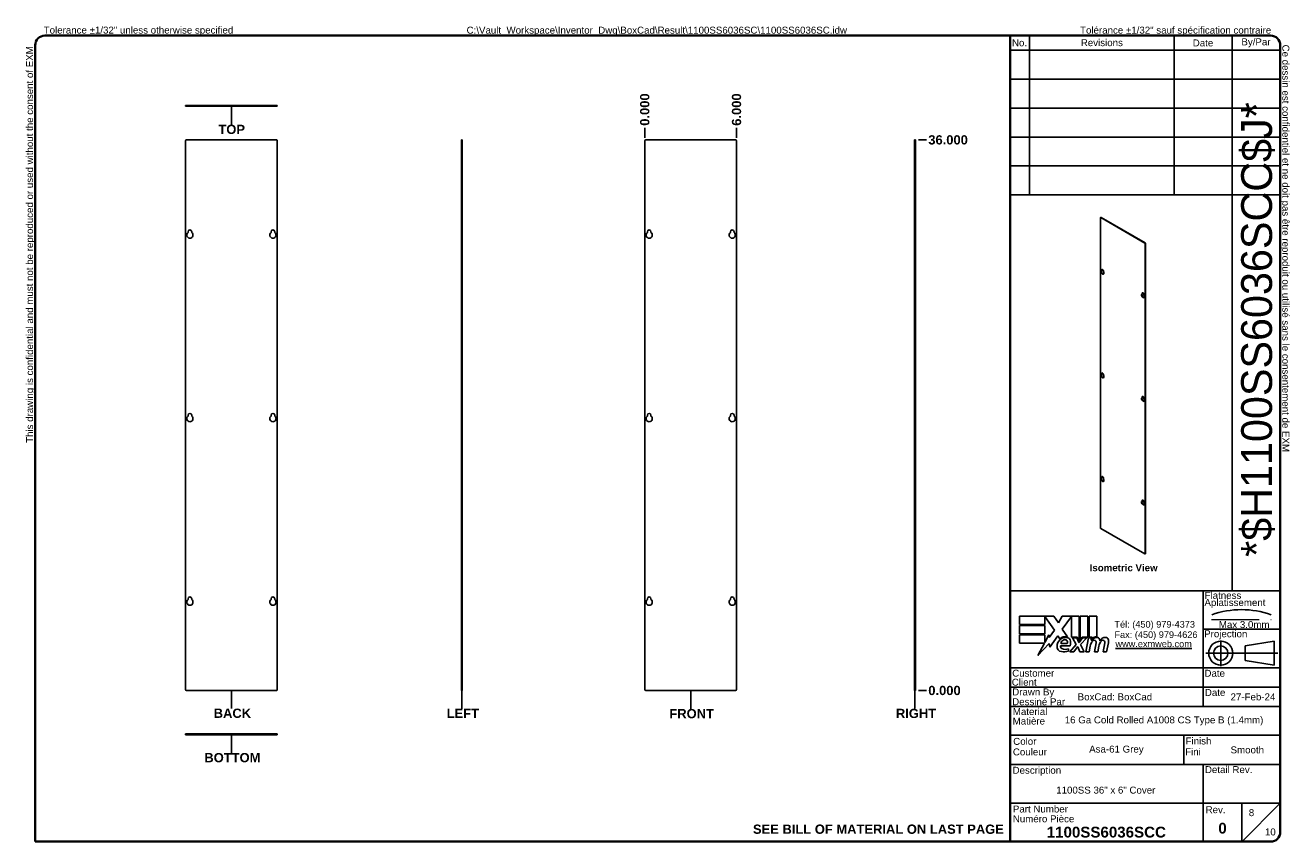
# Model space of a CAD drawing. Header units: inches. Extents: x 2 to 122, y 2 to 79.
import ezdxf
from ezdxf.enums import TextEntityAlignment as Align

# ---------------------------------------------------------------- set-up
doc = ezdxf.new("R2010")
doc.units = ezdxf.units.IN
doc.header["$LTSCALE"] = 7.301705
doc.header["$MEASUREMENT"] = 0
doc.linetypes.add('CHAIN', pattern=[0.7087, 0.4724, -0.0591, 0.1181, -0.0591])
doc.linetypes.add('DASHED', pattern=[0.2067, 0.1654, -0.0413])
doc.layers.get('0').update_dxf_attribs({"lineweight": 25})
for name, color, linetype, lineweight in [('Centerline(ANSI)', 7, 'Continuous', 25), ('Dimensions(ANSI)', 7, 'Continuous', 25), ('Sketch Geometry(ANSI)', 7, 'Continuous', 25), ('Symbols(ANSI)', 7, 'Continuous', 25), ('Visible Edges(ANSI)', 7, 'Continuous', 25), ('Visible Tangent Edges(ANSI)', 7, 'Continuous', 25)]:
    doc.layers.add(name, color=color, linetype=linetype, lineweight=lineweight)
doc.styles.add('Current-ANSI', font='arial.ttf')
doc.styles.add('Dimension-ANSI', font='arialbd.ttf')
doc.styles.add('Text Style44', font='arialbd.ttf')
doc.styles.add('Text Style83', font='FRE3OF9X.TTF')
doc.dimstyles.new('INCH-ANSI', dxfattribs={"dimscale": 7.301705, "dimtxt": 0.12, "dimasz": 0.098425, "dimexe": 0.04, "dimexo": 0.04, "dimgap": 0.031496, "dimtad": 0, "dimtih": 1, "dimtoh": 1, "dimdec": 3, "dimrnd": 1e-08, "dimzin": 0, "dimdsep": 46, "dimtxsty": 'Dimension-ANSI', "dimcen": 0.09, "dimdle": 0.312, "dimclrd": 179, "dimclre": 179, "dimclrt": 7, "dimadec": 1, "dimazin": 0, "dimtfac": 1, "dimtdec": 3, "dimtofl": 0, "dimtmove": 0, "dimatfit": 3, "dimfxl": 1, "dimtolj": 1, "dimtzin": 4, "dimlwd": 25, "dimlwe": 25, "dimarcsym": 0})
doc.dimstyles.new('INCH-ANSI-02', dxfattribs={"dimscale": 7.301705, "dimtxt": 0.12, "dimasz": 0.098425, "dimexe": 0.04, "dimexo": 0.04, "dimgap": 0.031496, "dimtad": 0, "dimtih": 1, "dimtoh": 1, "dimdec": 3, "dimrnd": 1e-08, "dimzin": 0, "dimdsep": 46, "dimtxsty": 'Dimension-ANSI', "dimcen": 0.09, "dimdle": 0.312, "dimclrd": 179, "dimclre": 179, "dimclrt": 7, "dimadec": 1, "dimazin": 0, "dimtfac": 1, "dimtdec": 3, "dimtofl": 0, "dimtmove": 0, "dimatfit": 3, "dimfxl": 1, "dimtolj": 1, "dimtzin": 4, "dimlwd": 25, "dimlwe": 25, "dimarcsym": 0})

# ---------------------------------------------------------------- blocks, each defined once
blk = doc.blocks.new('Title Blocks EXM - ANSI B')
for p, q in [((13.372, 3.063), (13.372, 3.17)), ((13.372, 3.17), (13.818, 3.17)), ((13.824, 2.989), (13.701, 3.168)), ((13.701, 3.168), (13.701, 3.063)), ((13.818, 3.17), (13.877, 3.083)), ((13.877, 3.083), (13.923, 3.17)), ((13.923, 3.17), (14.146, 3.17)), ((14.046, 3.166), (13.924, 3.002)), ((14.046, 2.9), (14.046, 3.166)), ((14.146, 3.17), (14.146, 2.842)), ((14.16, 3.17), (14.259, 3.17)), ((14.16, 2.866), (14.16, 3.17)), ((14.259, 3.17), (14.259, 2.9)), ((14.273, 3.17), (14.372, 3.17)), ((14.273, 2.9), (14.273, 3.17)), ((14.372, 3.17), (14.372, 2.905)), ((13.701, 3.063), (13.372, 3.063)), ((13.372, 3.049), (13.701, 3.049)), ((13.372, 2.942), (13.372, 3.049)), ((13.701, 3.049), (13.701, 2.942)), ((13.758, 2.895), (13.824, 2.989)), ((13.924, 3.002), (13.993, 2.903)), ((13.701, 2.942), (13.372, 2.942)), ((13.372, 2.82), (13.372, 2.927)), ((13.372, 2.927), (13.701, 2.927)), ((13.695, 2.82), (13.372, 2.82)), ((13.612, 2.661), (13.695, 2.82)), ((13.758, 2.815), (13.612, 2.661)), ((13.701, 2.831), (13.752, 2.929)), ((13.701, 2.927), (13.701, 2.831)), ((13.752, 2.929), (13.758, 2.895)), ((13.765, 2.768), (13.758, 2.815)), ((13.87, 2.914), (13.765, 2.768)), ((13.893, 2.876), (13.87, 2.914)), ((13.905, 2.788), (14.027, 2.788)), ((13.91, 2.818), (13.99, 2.818)), ((14.023, 2.709), (14.105, 2.802)), ((14.121, 2.9), (14.046, 2.9)), ((14.059, 2.891), (14.113, 2.891)), ((14.105, 2.802), (14.059, 2.891)), ((14.113, 2.891), (14.139, 2.83)), ((14.146, 2.842), (14.121, 2.9)), ((14.139, 2.83), (14.146, 2.83)), ((14.146, 2.83), (14.19, 2.891)), ((14.185, 2.9), (14.16, 2.866)), ((14.245, 2.891), (14.164, 2.803)), ((14.164, 2.803), (14.209, 2.709)), ((14.259, 2.9), (14.185, 2.9)), ((14.19, 2.891), (14.245, 2.891)), ((14.232, 2.709), (14.264, 2.891)), ((14.264, 2.891), (14.302, 2.891)), ((14.314, 2.9), (14.273, 2.9)), ((14.302, 2.891), (14.299, 2.859)), ((14.299, 2.859), (14.309, 2.859)), ((14.312, 2.88), (14.314, 2.9)), ((14.345, 2.709), (14.365, 2.824)), ((14.457, 2.709), (14.477, 2.824)), ((14.523, 2.823), (14.501, 2.709)), ((14.005, 2.718), (14.005, 2.748)), ((14.077, 2.709), (14.023, 2.709)), ((14.122, 2.774), (14.077, 2.709)), ((14.13, 2.774), (14.122, 2.774)), ((14.155, 2.709), (14.13, 2.774)), ((14.209, 2.709), (14.155, 2.709)), ((14.276, 2.709), (14.232, 2.709)), ((14.289, 2.784), (14.276, 2.709)), ((14.389, 2.709), (14.345, 2.709)), ((14.402, 2.784), (14.389, 2.709)), ((14.501, 2.709), (14.457, 2.709))]:
    blk.add_line(p, q)
for centre, radius, start, end in [((13.991, 2.772), 0.133, 134.1684, 176.5646), ((13.968, 2.796), 0.11, 77.079, 133.1785), ((13.968, 2.796), 0.0996, 80.4085, 134.1684), ((13.936, 2.779), 0.032, 163.5261, 244.6784), ((13.965, 2.811), 0.056, 109.3797, 172.9975), ((13.959, 2.83), 0.0365, 51.1652, 109.3797), ((13.962, 2.833), 0.0318, 331.4547, 51.1652), ((13.981, 2.843), 0.0507, 23.8445, 85.0802), ((13.941, 2.826), 0.094, 336.1555, 23.8445), ((14.442, 2.757), 0.155, 147.5992, 170), ((14.376, 2.816), 0.08, 89.4776, 147.4114), ((14.346, 2.818), 0.042, 96.03, 147.5992), ((14.37, 2.825), 0.08, 88.7952, 136.5849), ((14.344, 2.839), 0.02, 23.5571, 96.03), ((14.325, 2.831), 0.041, 350, 23.5571), ((14.377, 2.862), 0.0338, 16.9928, 89.4776), ((14.555, 2.759), 0.155, 148.5584, 170.8257), ((14.317, 2.844), 0.096, 3.6169, 16.9928), ((14.486, 2.814), 0.0819, 89.6788, 153.9508), ((14.458, 2.818), 0.042, 96.1027, 147.6083), ((14.456, 2.839), 0.02, 23.5487, 96.1027), ((14.437, 2.831), 0.041, 349.9922, 23.5487), ((14.487, 2.861), 0.035, 18.4748, 89.6788), ((14.429, 2.842), 0.096, 349, 18.4748), ((13.925, 2.776), 0.0658, 176.5646, 261.5605), ((13.945, 2.911), 0.202, 261.5605, 287.3343), ((13.966, 2.842), 0.102, 244.6784, 292.5609)]:
    blk.add_arc(centre, radius, start, end)
at = {"layer": 'Centerline(ANSI)', "linetype": 'DASHED', "lineweight": 18, "ltscale": 0.507983}
blk.add_line((15.861, 3.128), (16.632, 3.128), dxfattribs=at)
at = {"layer": 'Centerline(ANSI)', "linetype": 'CHAIN', "ltscale": 0.185148}
blk.add_line((15.979, 2.855), (15.979, 2.521), dxfattribs=at)
at = {"layer": 'Centerline(ANSI)', "linetype": 'CHAIN', "ltscale": 0.437897}
blk.add_line((15.786, 2.691), (16.717, 2.691), dxfattribs=at)
at = {"layer": 'Sketch Geometry(ANSI)'}
for p, q in [((13.25, 10.687), (16.625, 10.687)), ((13.5, 10.687), (13.5, 8.625)), ((15.375, 10.687), (15.375, 8.625)), ((16.125, 10.687), (16.125, 3.5)), ((13.25, 10.5), (16.75, 10.5)), ((16.75, 10.562), (16.75, 0.375)), ((13.25, 10.125), (16.75, 10.125)), ((13.25, 9.75), (16.75, 9.75)), ((16.75, 9.375), (13.25, 9.375)), ((13.25, 9), (16.75, 9)), ((16.75, 9), (16.75, 8.625)), ((13.25, 8.625), (16.75, 8.625)), ((16.75, 3.5), (13.25, 3.5)), ((15.75, 2), (15.75, 3.5)), ((15.75, 3), (16.75, 3)), ((16.669, 2.847), (16.294, 2.785)), ((16.669, 2.535), (16.669, 2.847)), ((16.294, 2.785), (16.294, 2.598)), ((16.75, 2.5), (13.25, 2.5)), ((16.294, 2.598), (16.669, 2.535)), ((16.75, 2.25), (13.25, 2.25)), ((16.75, 2), (13.25, 2)), ((13.25, 1.629), (16.75, 1.629)), ((15.499, 1.629), (15.499, 1.25)), ((13.25, 1.25), (16.75, 1.25)), ((15.75, 1.25), (15.75, 0.75)), ((15.75, 0.75), (13.25, 0.75)), ((16.25, 0.75), (15.75, 0.75)), ((15.75, 0.75), (15.75, 0.25)), ((16.25, 0.25), (16.25, 0.75)), ((16.25, 0.75), (16.75, 0.75)), ((16.25, 0.25), (16.75, 0.75)), ((16.625, 0.25), (13.25, 0.25))]:
    blk.add_line(p, q, dxfattribs=at)
at = {"layer": 'Sketch Geometry(ANSI)', "linetype": 'Continuous', "lineweight": 35}
for p, q in [((13.25, 8.625), (13.25, 10.687)), ((13.25, 8.625), (13.25, 3.5)), ((13.25, 0.25), (13.25, 3.5))]:
    blk.add_line(p, q, dxfattribs=at)
at = {"layer": 'Sketch Geometry(ANSI)'}
for radius in [0.156, 0.0935]:
    blk.add_circle((15.979, 2.691), radius, dxfattribs=at)
for centre, radius, start, end in [((16.625, 10.562), 0.125, 0, 90), ((16.247, 2.112), 1.143, 70.2973, 109.7027), ((16.625, 0.375), 0.125, 270, 0)]:
    blk.add_arc(centre, radius, start, end, dxfattribs=at)
at = {"layer": 'Symbols(ANSI)', "color": 7, "char_height": 0.09, "style": 'Current-ANSI'}
for s, insert, width, attachment_point in [('Revisions', (14.439, 10.596), 1.87331, 5), ('By/Par', (16.435, 10.594), 0.62202, 5), ('No.', (13.373, 10.595), 0.25039, 5), ('Date', (15.749, 10.593), 0.75135, 5), ('BoxCad: BoxCad', (14.126, 2.125), 1.62362, 4), ('Date', (15.773, 2.136), 0.26554, 7), ('Rev.', (15.783, 0.618), 0.25854, 7)]:
    blk.add_mtext(s, dxfattribs=dict(at, insert=insert, width=width, attachment_point=attachment_point))
for s, insert, attachment_point in [('\\fArial|b1|i0;{\\H0.0900;Isometric View}', (14.281, 3.842), 1), ('Flatness', (15.77, 3.393), 7), ('Aplatissement', (15.768, 3.275), 7), ('Max 3.0mm', (15.954, 3.015), 7), ('Projection', (15.764, 2.87), 7), ('Customer', (13.278, 2.386), 7), ('Date', (15.768, 2.385), 7), ('Client', (13.273, 2.269), 7), ('Drawn By', (13.278, 2.117), 7), ('Dessiné Par', (13.278, 2.016), 7), ('Material', (13.286, 1.889), 7), ('Matière', (13.284, 1.766), 7), ('Couleur', (13.287, 1.366), 7), ('Color', (13.291, 1.503), 7), ('Fini', (15.518, 1.37), 7), ('Finish', (15.523, 1.508), 7), ('Description', (13.283, 1.103), 7), ('Detail Rev.', (15.774, 1.137), 7), ('Part Number', (13.287, 0.627), 7), ('Numéro Pièce', (13.286, 0.5), 7)]:
    blk.add_mtext(s, dxfattribs=dict(at, insert=insert, attachment_point=attachment_point))
at = {"layer": 'Symbols(ANSI)', "color": 7, "insert": (14.602, 3.107), "char_height": 0.085, "attachment_point": 1, "line_spacing_factor": 0.944221, "style": 'Current-ANSI'}
blk.add_mtext('\\fArial|b0|i0;{\\H0.0850;Tél: (450) 979-4373\\PFax: (450) 979-4626}', dxfattribs=at)
at = {"layer": 'Symbols(ANSI)', "color": 5, "true_color": 0x0000ff, "insert": (14.615, 2.854), "char_height": 0.085, "attachment_point": 1, "style": 'Dimension-ANSI'}
blk.add_mtext('\\fArial|b0|i0;{\\H0.0850;\\Lwww.exmweb.com}', dxfattribs=at)
at = {"layer": 'Symbols(ANSI)', "color": 7, "style": 'Current-ANSI'}
for tag, p in [('REV1', (13.375, 10.313)), ('REV1DATE', (15.75, 10.31)), ('REV1BY', (16.437, 10.313)), ('REV2', (13.373, 9.938)), ('REV2DATE', (15.747, 9.941)), ('REV2BY', (16.437, 9.938)), ('REV3', (13.374, 9.563)), ('REV3DATE', (15.752, 9.563)), ('REV3BY', (16.437, 9.564)), ('REV4', (13.377, 9.188)), ('REV4DATE', (15.752, 9.188)), ('REV4BY', (16.441, 9.188)), ('REV5', (13.373, 8.813)), ('REV5DATE', (15.752, 8.813)), ('REV5BY', (16.438, 8.811)), ('MFG_APPROVED_DATE', (16.393, 2.374)), ('DETAIL_REV', (16.249, 0.926))]:
    blk.add_attdef(tag, text='', height=0.09, dxfattribs=at).set_placement(p, align=Align.MIDDLE_CENTER)
for tag, p in [('REV1DESC', (13.526, 10.31)), ('REV2DESC', (13.525, 9.937)), ('REV3DESC', (13.528, 9.564)), ('REV4DESC', (13.533, 9.19)), ('REV5DESC', (13.532, 8.811)), ('COMPANY', (14.12, 2.375))]:
    blk.add_attdef(tag, text='', height=0.09, dxfattribs=at).set_placement(p, align=Align.MIDDLE_LEFT)
at = {"layer": 'Symbols(ANSI)', "color": 7, "style": 'Text Style83'}
blk.add_attdef('BARCODE_001', (16.643, 3.938), '', height=0.4, rotation=90, dxfattribs=at)
at = {"layer": 'Symbols(ANSI)', "color": 7}
for tag, p, height, style in [('IDW_DATE_001', (16.106, 2.08), 0.09, 'Current-ANSI'), ('MATERIEL_001', (13.959, 1.782), 0.09, 'Current-ANSI'), ('COLOR_001', (14.275, 1.404), 0.09, 'Current-ANSI'), ('FINISH_001', (16.106, 1.394), 0.09, 'Current-ANSI'), ('IDW_DESC_001', (13.848, 0.873), 0.09, 'Current-ANSI'), ('Sheet_Number_001', (16.342, 0.581), 0.09, 'Current-ANSI'), ('IDW_REV_001', (15.947, 0.355), 0.14, 'Text Style44'), ('IDW_NAME_001', (13.725, 0.304), 0.14, 'Text Style44'), ('Number_of_sheets_001', (16.551, 0.331), 0.09, 'Current-ANSI')]:
    blk.add_attdef(tag, p, '', height=height, dxfattribs=dict(at, style=style))
blk = doc.blocks.new('Datum Identifier16')
at = {"layer": 'Symbols(ANSI)', "color": 7, "linetype": 'Continuous', "lineweight": 25}
for p, q in [((2.939, 9.68), (2.939, 9.778)), ((2.939, 9.68), (2.939, 9.725)), ((2.939, 9.725), (2.939, 9.541))]:
    blk.add_line(p, q, dxfattribs=at)
at = {"layer": 'Symbols(ANSI)', "color": 7, "insert": (2.771, 9.417), "char_height": 0.12, "attachment_point": 7, "style": 'Dimension-ANSI'}
blk.add_mtext('TOP', dxfattribs=at)
blk = doc.blocks.new('Datum Identifier17')
at = {"layer": 'Symbols(ANSI)', "color": 7, "linetype": 'Continuous', "lineweight": 25}
for p, q in [((2.939, 2.113), (2.939, 2.212)), ((2.939, 2.113), (2.939, 2.164)), ((2.939, 2.164), (2.939, 1.98))]:
    blk.add_line(p, q, dxfattribs=at)
at = {"layer": 'Symbols(ANSI)', "color": 7, "insert": (2.71, 1.856), "char_height": 0.12, "attachment_point": 7, "style": 'Dimension-ANSI'}
blk.add_mtext('BACK', dxfattribs=at)
blk = doc.blocks.new('Datum Identifier18')
at = {"layer": 'Symbols(ANSI)', "color": 7, "linetype": 'Continuous', "lineweight": 25}
for p, q in [((2.939, 1.54), (2.939, 1.639)), ((2.939, 1.54), (2.939, 1.589)), ((2.939, 1.589), (2.939, 1.405))]:
    blk.add_line(p, q, dxfattribs=at)
at = {"layer": 'Symbols(ANSI)', "color": 7, "insert": (2.589, 1.281), "char_height": 0.12, "attachment_point": 7, "style": 'Dimension-ANSI'}
blk.add_mtext('BOTTOM', dxfattribs=at)
blk = doc.blocks.new('Datum Identifier19')
at = {"layer": 'Symbols(ANSI)', "color": 7, "linetype": 'Continuous', "lineweight": 25}
for p, q in [((5.923, 2.113), (5.923, 2.212)), ((5.923, 2.113), (5.923, 2.161)), ((5.923, 2.161), (5.923, 1.977))]:
    blk.add_line(p, q, dxfattribs=at)
at = {"layer": 'Symbols(ANSI)', "color": 7, "insert": (5.727, 1.857), "char_height": 0.12, "attachment_point": 7, "style": 'Dimension-ANSI'}
blk.add_mtext('LEFT', dxfattribs=at)
blk = doc.blocks.new('Datum Identifier20')
at = {"layer": 'Symbols(ANSI)', "color": 7, "linetype": 'Continuous', "lineweight": 25}
for p, q in [((8.887, 2.113), (8.887, 2.212)), ((8.887, 2.113), (8.887, 2.159)), ((8.887, 2.159), (8.887, 1.975))]:
    blk.add_line(p, q, dxfattribs=at)
at = {"layer": 'Symbols(ANSI)', "color": 7, "insert": (8.611, 1.851), "char_height": 0.12, "attachment_point": 7, "style": 'Dimension-ANSI'}
blk.add_mtext('FRONT', dxfattribs=at)
blk = doc.blocks.new('Datum Identifier21')
at = {"layer": 'Symbols(ANSI)', "color": 7, "linetype": 'Continuous', "lineweight": 25}
for p, q in [((11.792, 2.113), (11.792, 2.212)), ((11.792, 2.113), (11.792, 2.163)), ((11.792, 2.163), (11.792, 1.978))]:
    blk.add_line(p, q, dxfattribs=at)
at = {"layer": 'Symbols(ANSI)', "color": 7, "insert": (11.545, 1.854), "char_height": 0.12, "attachment_point": 7, "style": 'Dimension-ANSI'}
blk.add_mtext('RIGHT', dxfattribs=at)
blk = doc.blocks.new('*D15')
at = {"layer": 'Defpoints', "color": 0, "linetype": 'Continuous', "transparency": 16777216}
for p in [(60.55, 69.37), (60.55, 68.12), (60.55, 68.12)]:
    blk.add_point(p, dxfattribs=at)
at = {"layer": 'Dimensions(ANSI)', "color": 179, "linetype": 'Continuous', "lineweight": 25, "true_color": 0x262658, "transparency": 16777216}
blk.add_line((60.55, 68.41), (60.55, 69.37), dxfattribs=at)
at = {"layer": 'Dimensions(ANSI)', "color": 7, "linetype": 'Continuous', "lineweight": 25, "transparency": 16777216, "insert": (60.55, 71.08), "char_height": 0.876, "attachment_point": 5, "rotation": 90, "style": 'Dimension-ANSI'}
blk.add_mtext('\\A1;0.000', dxfattribs=at)
blk = doc.blocks.new('*D16')
at = {"layer": 'Defpoints', "color": 0, "linetype": 'Continuous', "transparency": 16777216}
for p in [(69.23, 69.37), (60.55, 68.12), (69.23, 68.12)]:
    blk.add_point(p, dxfattribs=at)
at = {"layer": 'Dimensions(ANSI)', "color": 179, "linetype": 'Continuous', "lineweight": 25, "true_color": 0x262658, "transparency": 16777216}
blk.add_line((69.23, 68.41), (69.23, 69.37), dxfattribs=at)
at = {"layer": 'Dimensions(ANSI)', "color": 7, "linetype": 'Continuous', "lineweight": 25, "transparency": 16777216, "insert": (69.23, 71.08), "char_height": 0.876, "attachment_point": 5, "rotation": 90, "style": 'Dimension-ANSI'}
blk.add_mtext('\\A1;6.000', dxfattribs=at)
blk = doc.blocks.new('*D17')
at = {"layer": 'Defpoints', "color": 0, "linetype": 'Continuous', "transparency": 16777216}
for p in [(86.14, 16.15), (86.14, 16.15), (87.18, 16.15)]:
    blk.add_point(p, dxfattribs=at)
at = {"layer": 'Dimensions(ANSI)', "color": 179, "linetype": 'Continuous', "lineweight": 25, "true_color": 0x262658, "transparency": 16777216}
blk.add_line((86.44, 16.15), (87.18, 16.15), dxfattribs=at)
at = {"layer": 'Dimensions(ANSI)', "color": 7, "linetype": 'Continuous', "lineweight": 25, "transparency": 16777216, "insert": (88.89, 16.15), "char_height": 0.876, "attachment_point": 5, "style": 'Dimension-ANSI'}
blk.add_mtext('\\A1;0.000', dxfattribs=at)
blk = doc.blocks.new('*D18')
at = {"layer": 'Defpoints', "color": 0, "linetype": 'Continuous', "transparency": 16777216}
for p in [(86.14, 68.21), (87.18, 68.21), (86.14, 16.15)]:
    blk.add_point(p, dxfattribs=at)
at = {"layer": 'Dimensions(ANSI)', "color": 179, "linetype": 'Continuous', "lineweight": 25, "true_color": 0x262658, "transparency": 16777216}
blk.add_line((86.44, 68.21), (87.18, 68.21), dxfattribs=at)
at = {"layer": 'Dimensions(ANSI)', "color": 7, "linetype": 'Continuous', "lineweight": 25, "transparency": 16777216, "insert": (89.23, 68.21), "char_height": 0.876, "attachment_point": 5, "style": 'Dimension-ANSI'}
blk.add_mtext('\\A1;36.000', dxfattribs=at)
blk = doc.blocks.new('Borders 8_EXM - B (Inch)')
at = {"layer": 'Sketch Geometry(ANSI)', "linetype": 'Continuous', "lineweight": 35}
for p, q in [((16.398, 10.692), (0.523, 10.692)), ((0.398, 10.567), (0.398, 0.255)), ((16.523, 0.38), (16.523, 10.567)), ((0.398, 0.255), (16.398, 0.255))]:
    blk.add_line(p, q, dxfattribs=at)
for centre, start, end in [((0.523, 10.567), 90, 180), ((16.398, 10.567), 0, 90), ((16.398, 0.38), 270, 0)]:
    blk.add_arc(centre, 0.125, start, end, dxfattribs=at)
at = {"layer": 'Symbols(ANSI)', "color": 7, "char_height": 0.09, "attachment_point": 7, "style": 'Current-ANSI'}
for s, insert in [('Tolerance ±1/32" unless otherwise specified', (0.509, 10.692)), ('Tolérance ±1/32" sauf spécification contraire', (13.93, 10.691))]:
    blk.add_mtext(s, dxfattribs=dict(at, insert=insert))
for s, insert, rotation in [('This drawing is confidential and must not be reproduced or used without the consent of EXM', (0.398, 5.419), 90), ('Ce dessin est confidentiel et ne doit pas être reproduit ou utilisé sans le consentement de EXM', (16.522, 10.576), 270)]:
    blk.add_mtext(s, dxfattribs=dict(at, insert=insert, rotation=rotation))
at = {"layer": 'Symbols(ANSI)', "color": 7, "style": 'Current-ANSI'}
blk.add_attdef('FILENAME_AND_PATH_001', (5.985, 10.718), '', height=0.09, dxfattribs=at)

msp = doc.modelspace()

# ---------------------------------------------------------------- linework, layer by layer
at = {"layer": 'Visible Edges(ANSI)'}
for p, q in [((17.124, 71.4736), (17.2136, 71.4736)), ((17.124, 71.4736), (17.124, 71.397)), ((17.2136, 71.397), (17.124, 71.397)), ((25.7112, 71.4736), (17.2136, 71.4736)), ((17.2136, 71.397), (25.7112, 71.397)), ((25.7112, 71.4736), (25.8009, 71.4736)), ((25.8009, 71.397), (25.7112, 71.397)), ((25.8009, 71.397), (25.8009, 71.4736)), ((17.2136, 68.2112), (25.7112, 68.2112)), ((43.2869, 68.2112), (43.2103, 68.2112)), ((43.2103, 68.1215), (43.2103, 68.2112)), ((43.2869, 68.2112), (43.2869, 68.1215)), ((60.644, 68.2112), (69.1416, 68.2112)), ((86.0667, 68.1215), (86.0667, 68.2112)), ((86.1433, 68.2112), (86.0667, 68.2112)), ((86.1433, 68.2112), (86.1433, 68.1215)), ((17.124, 16.2395), (17.124, 68.1215)), ((25.8009, 68.1215), (25.8009, 16.2395)), ((43.2103, 68.1215), (43.2103, 16.2395)), ((43.2869, 16.2395), (43.2869, 68.1215)), ((60.5543, 16.2395), (60.5543, 68.1215)), ((69.2312, 68.1215), (69.2312, 16.2395)), ((86.0667, 68.1215), (86.0667, 16.2395)), ((86.1433, 16.2395), (86.1433, 68.1215)), ((103.6299, 31.5449), (103.6299, 60.8375)), ((103.6802, 60.8876), (103.6428, 60.8659)), ((103.6738, 60.8629), (107.8287, 58.464)), ((107.8662, 58.4856), (103.7112, 60.8845)), ((17.3669, 59.4532), (17.3669, 59.5343)), ((17.7053, 59.5343), (17.7053, 59.4532)), ((25.2195, 59.4532), (25.2195, 59.5343)), ((25.5579, 59.5343), (25.5579, 59.4532)), ((60.7973, 59.4532), (60.7973, 59.5343)), ((61.1357, 59.5343), (61.1357, 59.4532)), ((68.6499, 59.4532), (68.6499, 59.5343)), ((68.9883, 59.5343), (68.9883, 59.4532)), ((107.8726, 58.3881), (107.8726, 29.0954)), ((107.91, 29.1171), (107.91, 58.4097)), ((103.7487, 55.8748), (103.7487, 55.9206)), ((103.7487, 55.8748), (103.7862, 55.8964)), ((103.7862, 55.9422), (103.7862, 55.8964)), ((103.9142, 55.8251), (103.9142, 55.7793)), ((107.5883, 53.658), (107.5883, 53.7038)), ((107.5883, 53.658), (107.6258, 53.6796)), ((107.6258, 53.7255), (107.6258, 53.6796)), ((107.7538, 53.6083), (107.7538, 53.5625)), ((103.7487, 46.0768), (103.7487, 46.1226)), ((103.7487, 46.0768), (103.7862, 46.0985)), ((103.7862, 46.1443), (103.7862, 46.0985)), ((103.9142, 46.0271), (103.9142, 45.9813)), ((107.5883, 43.86), (107.5883, 43.9059)), ((107.5883, 43.86), (107.6258, 43.8817)), ((107.6258, 43.9275), (107.6258, 43.8817)), ((107.7538, 43.8103), (107.7538, 43.7645)), ((17.3669, 42.0994), (17.3669, 42.1805)), ((17.7053, 42.1805), (17.7053, 42.0994)), ((25.2195, 42.0994), (25.2195, 42.1805)), ((25.5579, 42.1805), (25.5579, 42.0994)), ((60.7973, 42.0994), (60.7973, 42.1805)), ((61.1357, 42.1805), (61.1357, 42.0994)), ((68.6499, 42.0994), (68.6499, 42.1805)), ((68.9883, 42.1805), (68.9883, 42.0994)), ((103.7487, 36.2789), (103.7487, 36.3247)), ((103.7487, 36.2789), (103.7862, 36.3005)), ((103.7862, 36.3463), (103.7862, 36.3005)), ((103.9142, 36.2292), (103.9142, 36.1833)), ((107.5883, 34.0621), (107.5883, 34.1079)), ((107.5883, 34.0621), (107.6258, 34.0837)), ((107.6258, 34.1295), (107.6258, 34.0837)), ((107.7538, 34.0124), (107.7538, 33.9666)), ((107.8287, 29.0701), (103.6738, 31.469)), ((107.8972, 29.0887), (107.8597, 29.067)), ((17.3669, 24.7456), (17.3669, 24.8267)), ((17.7053, 24.8267), (17.7053, 24.7456)), ((25.2195, 24.7456), (25.2195, 24.8267)), ((25.5579, 24.8267), (25.5579, 24.7456)), ((60.7973, 24.7456), (60.7973, 24.8267)), ((61.1357, 24.8267), (61.1357, 24.7456)), ((68.6499, 24.7456), (68.6499, 24.8267)), ((68.9883, 24.8267), (68.9883, 24.7456)), ((25.7112, 16.1498), (17.2136, 16.1498)), ((43.2103, 16.1498), (43.2103, 16.2395)), ((43.2103, 16.1498), (43.2869, 16.1498)), ((43.2869, 16.2395), (43.2869, 16.1498)), ((69.1416, 16.1498), (60.644, 16.1498)), ((86.0667, 16.1498), (86.0667, 16.2395)), ((86.0667, 16.1498), (86.1433, 16.1498)), ((86.1433, 16.2395), (86.1433, 16.1498)), ((17.124, 12.0426), (17.2136, 12.0426)), ((17.124, 12.0426), (17.124, 11.9659)), ((17.2136, 11.9659), (17.124, 11.9659)), ((25.7112, 12.0426), (17.2136, 12.0426)), ((17.2136, 11.9659), (25.7112, 11.9659)), ((25.7112, 12.0426), (25.8009, 12.0426)), ((25.8009, 11.9659), (25.7112, 11.9659)), ((25.8009, 11.9659), (25.8009, 12.0426))]:
    msp.add_line(p, q, dxfattribs=at)
for centre, radius, start, end in [((17.2136, 68.1215), 0.0897, 90, 180), ((25.7112, 68.1215), 0.0897, 0, 90), ((60.644, 68.1215), 0.0897, 90, 180), ((69.1416, 68.1215), 0.0897, 0, 90), ((17.5361, 59.2133), 0.2936, 125.194557, 54.805443), ((17.5361, 59.5343), 0.1692, 0, 180), ((25.3887, 59.2133), 0.2936, 125.194557, 54.805443), ((25.3887, 59.5343), 0.1692, 0, 180), ((60.9665, 59.2133), 0.2936, 125.194557, 54.805443), ((60.9665, 59.5343), 0.1692, 0, 180), ((68.8191, 59.2133), 0.2936, 125.194557, 54.805443), ((68.8191, 59.5343), 0.1692, 0, 180), ((17.5361, 41.8595), 0.2936, 125.194557, 54.805443), ((17.5361, 42.1805), 0.1692, 0, 180), ((25.3887, 41.8595), 0.2936, 125.194557, 54.805443), ((25.3887, 42.1805), 0.1692, 0, 180), ((60.9665, 41.8595), 0.2936, 125.194557, 54.805443), ((60.9665, 42.1805), 0.1692, 0, 180), ((68.8191, 41.8595), 0.2936, 125.194557, 54.805443), ((68.8191, 42.1805), 0.1692, 0, 180), ((17.5361, 24.5057), 0.2936, 125.194557, 54.805443), ((17.5361, 24.8267), 0.1692, 0, 180), ((25.3887, 24.5057), 0.2936, 125.194557, 54.805443), ((25.3887, 24.8267), 0.1692, 0, 180), ((60.9665, 24.5057), 0.2936, 125.194557, 54.805443), ((60.9665, 24.8267), 0.1692, 0, 180), ((68.8191, 24.5057), 0.2936, 125.194557, 54.805443), ((68.8191, 24.8267), 0.1692, 0, 180), ((17.2136, 16.2395), 0.0897, 180, 270), ((25.7112, 16.2395), 0.0897, 270, 0), ((60.644, 16.2395), 0.0897, 180, 270), ((69.1416, 16.2395), 0.0897, 270, 0)]:
    msp.add_arc(centre, radius, start, end, dxfattribs=at)
for centre, major_axis, start_param, end_param in [((103.6738, 60.8122), (-0.031, 0.0537), 5.49778714, 7.06858347), ((103.7112, 60.8339), (-0.031, 0.0537), 5.49778714, 6.28318531), ((107.8287, 58.4134), (0.031, -0.0537), 0.78539816, 2.35619449), ((107.8662, 58.435), (-0.031, 0.0537), 3.92699082, 5.49778714), ((103.8314, 55.6916), (0.1015, -0.1758), 2.97045538, 8.02511891), ((103.8689, 55.7132), (-0.1015, 0.1758), 0.17113727, 2.95591347), ((103.8314, 55.8728), (-0.0585, 0.1013), 3.92699082, 7.06858347), ((103.8689, 55.8945), (-0.0585, 0.1013), 0.32606022, 0.78539816), ((107.671, 53.4748), (0.1015, -0.1758), 2.97045538, 8.02511891), ((107.7085, 53.4964), (-0.1015, 0.1758), 0.17113727, 2.95591347), ((107.671, 53.6561), (-0.0585, 0.1013), 3.92699082, 7.06858347), ((107.7085, 53.6777), (-0.0585, 0.1013), 0.32606022, 0.78539816), ((103.8314, 45.8936), (0.1015, -0.1758), 2.97045538, 8.02511891), ((103.8689, 45.9153), (-0.1015, 0.1758), 0.17113727, 2.95591347), ((103.8314, 46.0749), (-0.0585, 0.1013), 3.92699082, 7.06858347), ((103.8689, 46.0965), (-0.0585, 0.1013), 0.32606022, 0.78539816), ((107.671, 43.6768), (0.1015, -0.1758), 2.97045538, 8.02511891), ((107.7085, 43.6985), (-0.1015, 0.1758), 0.17113727, 2.95591347), ((107.671, 43.8581), (-0.0585, 0.1013), 3.92699082, 7.06858347), ((107.7085, 43.8797), (-0.0585, 0.1013), 0.32606022, 0.78539816), ((103.8314, 36.0957), (0.1015, -0.1758), 2.97045538, 8.02511891), ((103.8689, 36.1173), (-0.1015, 0.1758), 0.17113727, 2.95591347), ((103.8314, 36.2769), (-0.0585, 0.1013), 3.92699082, 7.06858347), ((103.8689, 36.2986), (-0.0585, 0.1013), 0.32606022, 0.78539816), ((107.671, 33.8789), (0.1015, -0.1758), 2.97045538, 8.02511891), ((107.7085, 33.9005), (-0.1015, 0.1758), 0.17113727, 2.95591347), ((107.671, 34.0601), (-0.0585, 0.1013), 3.92699082, 7.06858347), ((107.7085, 34.0818), (-0.0585, 0.1013), 0.32606022, 0.78539816), ((103.6738, 31.5196), (-0.031, 0.0537), 0.78539816, 2.35619449), ((107.8287, 29.1207), (0.031, -0.0537), 5.49778714, 7.06858347), ((107.8662, 29.1424), (0.031, -0.0537), 0, 0.78539816)]:
    msp.add_ellipse(centre, major_axis=major_axis, ratio=0.57735027, start_param=start_param, end_param=end_param, dxfattribs=at)
at = {"layer": 'Visible Tangent Edges(ANSI)'}
for p, q in [((17.2136, 71.397), (17.2136, 71.4736)), ((25.7112, 71.4736), (25.7112, 71.397)), ((43.2103, 68.1215), (43.2869, 68.1215)), ((86.0667, 68.1215), (86.1433, 68.1215)), ((103.6738, 60.8629), (103.7112, 60.8845)), ((107.8662, 58.4856), (107.8287, 58.464)), ((107.8726, 58.3881), (107.91, 58.4097)), ((103.7487, 55.9206), (103.7862, 55.9422)), ((107.5883, 53.7038), (107.6258, 53.7255)), ((103.7487, 46.1226), (103.7862, 46.1443)), ((107.5883, 43.9059), (107.6258, 43.9275)), ((103.7487, 36.3247), (103.7862, 36.3463)), ((107.5883, 34.1079), (107.6258, 34.1295)), ((107.91, 29.1171), (107.8726, 29.0954)), ((43.2869, 16.2395), (43.2103, 16.2395)), ((86.1433, 16.2395), (86.0667, 16.2395)), ((17.2136, 11.9659), (17.2136, 12.0426)), ((25.7112, 12.0426), (25.7112, 11.9659))]:
    msp.add_line(p, q, dxfattribs=at)

# ---------------------------------------------------------------- block references
at = {"xscale": 7.30170488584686, "yscale": 7.30170488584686, "zscale": 7.30170488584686}
for name, p, values in [('Borders 8_EXM - B (Inch)', (0, 0), {'FILENAME_AND_PATH_001': 'C:\\Vault_Workspace\\Inventor_Dwg\\BoxCad\\Result\\1100SS6036SC\\1100SS6036SC.idw'}), ('Title Blocks EXM - ANSI B', (-1.6585, 0.0332), {'COLOR_001': 'Asa-61 Grey', 'IDW_DATE_001': '27-Feb-24', 'IDW_REV_001': '0', 'Sheet_Number_001': '8', 'Number_of_sheets_001': '10', 'IDW_DESC_001': '1100SS 36" x 6" Cover', 'IDW_NAME_001': '1100SS6036SCC', 'BARCODE_001': '*$H1100SS6036SCC$J*', 'FINISH_001': 'Smooth', 'MATERIEL_001': '16 Ga Cold Rolled A1008 CS Type B (1.4mm)'})]:
    msp.add_blockref(name, p, dxfattribs=at).add_auto_attribs(values)
at = {"layer": 'Symbols(ANSI)', "xscale": 7.30170488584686, "yscale": 7.30170488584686, "zscale": 7.30170488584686}
for name in ['Datum Identifier16', 'Datum Identifier17', 'Datum Identifier19', 'Datum Identifier20', 'Datum Identifier21', 'Datum Identifier18']:
    msp.add_blockref(name, (0, 0), dxfattribs=at)

# ---------------------------------------------------------------- texts
at = {"layer": 'Symbols(ANSI)', "color": 7, "insert": (82.6451, 3.035), "char_height": 0.876205, "width": 23.739002, "attachment_point": 5, "style": 'Dimension-ANSI'}
msp.add_mtext('\\fArial|b1|i0;SEE BILL OF MATERIAL ON LAST PAGE', dxfattribs=at)

# ---------------------------------------------------------------- dimensions: what is measured, and where the dimension line sits
at = {"layer": 'Dimensions(ANSI)', "color": 179, "linetype": 'Continuous', "lineweight": 25, "true_color": 0x262658}
for feature_location, offset, dtype, origin, dimstyle, picture, middle in [((60.5543264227, 68.1215308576), (0, 1.2490108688), 1, (60.5543264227, 68.1215308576), 'INCH-ANSI-02', '*D15', (60.5543264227, 71.0761982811)), ((69.2312, 68.1215), (0, 1.249), 1, (60.5543, 68.1215), 'INCH-ANSI-02', '*D16', (69.2312, 71.0759)), ((86.1433, 68.2112), (1.0395, 0), 0, (86.1433, 16.1498), 'INCH-ANSI', '*D18', (89.2316, 68.2112)), ((86.1433144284, 16.1498126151), (1.0395308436, 0), 0, (86.1433144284, 16.1498126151), 'INCH-ANSI', '*D17', (88.8885018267, 16.1498126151))]:
    dim = msp.add_ordinate_dim(feature_location=feature_location, offset=offset, dtype=dtype, origin=origin, dimstyle=dimstyle, override={"dimgap": 0.031496, "dimtad": 0, "dimdec": 3, "dimlfac": 0.691491, "dimtol": 0, "dimlim": 0, "dimtp": 0, "dimtm": 0, "dimtdec": 3}, dxfattribs=at)
    dim.commit()
    dim.dimension.update_dxf_attribs({"geometry": picture, "text_midpoint": middle})

doc.saveas('drawing.dxf')
